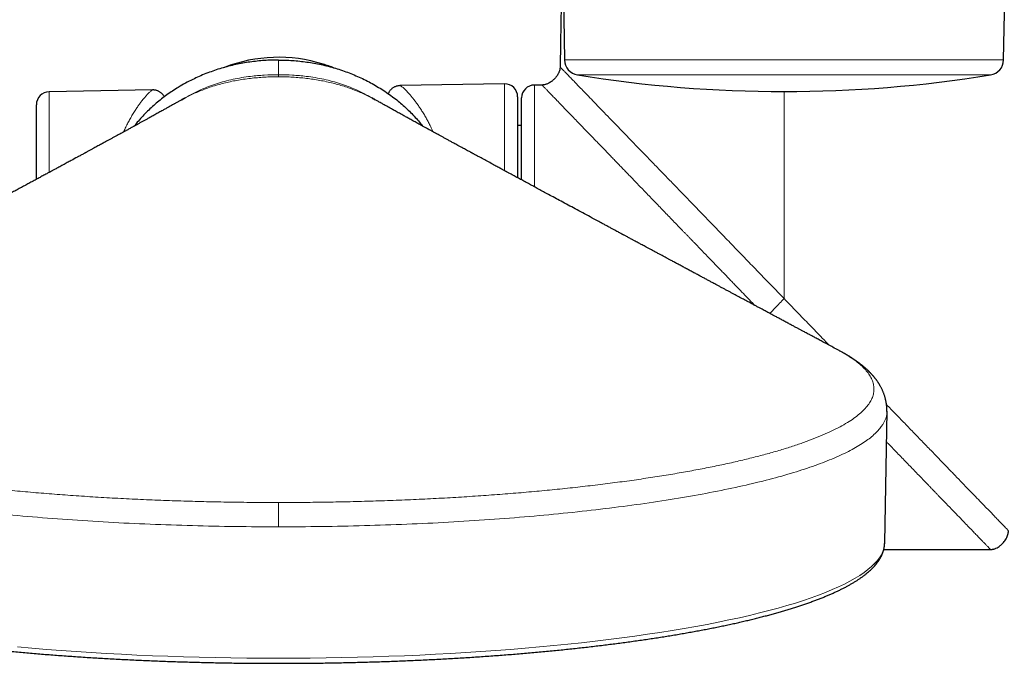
# Model space of a CAD drawing. Header units: millimetres. Extents: x 8 to 1465, y 12 to 1156.
# Tile 8 of 166: x 566 to 642, y 47 to 97. Entities that reach past the tile are written whole.
import ezdxf

# ---------------------------------------------------------------- set-up
doc = ezdxf.new("R2010")
doc.units = ezdxf.units.MM

msp = doc.modelspace()

# ---------------------------------------------------------------- linework, layer by layer
at = {"color": 7, "linetype": 'Continuous', "lineweight": 30}
for p, q in [((607.183, 157.004), (608.288, 93.738)), ((642.322, 93.738), (643.427, 157.004)), ((603.637, 91.886), (595.549, 91.745)), ((606.543, 91.795), (605.965, 91.795)), ((576.36, 91.41), (568.337, 91.27)), ((604.655, 90.886), (604.655, 84.603)), ((567.355, 84.48), (567.355, 90.27)), ((578.606, 90.64), (578.619, 90.647)), ((604.965, 84.434), (604.965, 90.795)), ((604.965, 88.65), (604.655, 88.65)), ((629.614, 71.177), (629.63, 71.168)), ((633.106, 56.278), (633.288, 66.503)), ((633.038, 55.775), (641.308, 55.775))]:
    msp.add_line(p, q, dxfattribs=at)
at = {"color": 252, "linetype": 'Continuous', "lineweight": 0}
for p, q in [((586.116, 93.732), (586.116, 92.594)), ((586.116, 93.718), (586.116, 93.732)), ((608.288, 93.738), (625.305, 93.738)), ((625.305, 93.738), (642.322, 93.738)), ((586.116, 92.49), (586.116, 92.434)), ((641.315, 92.574), (609.295, 92.574)), ((603.637, 85.153), (603.637, 91.886)), ((605.965, 91.795), (605.965, 83.894)), ((568.337, 91.27), (568.337, 85.012)), ((625.305, 75.235), (625.305, 91.288))]:
    msp.add_line(p, q, dxfattribs=at)
at = {"color": 252, "linetype": 'Continuous', "lineweight": 0, "flags": 128}
msp.add_lwpolyline([(565.886, 48.215), (567.003, 48.117), (568.133, 48.024), (569.276, 47.937), (570.43, 47.856), (571.595, 47.781), (572.77, 47.711), (573.954, 47.647), (575.146, 47.59), (576.346, 47.538), (577.552, 47.492), (578.765, 47.452), (579.982, 47.418), (581.204, 47.391), (582.429, 47.369), (583.657, 47.354), (584.886, 47.345), (586.116, 47.342), (587.346, 47.345), (588.575, 47.354), (589.803, 47.369), (591.028, 47.391), (592.249, 47.418), (593.467, 47.452), (594.679, 47.492), (595.886, 47.538), (597.086, 47.59), (598.278, 47.647), (599.462, 47.711), (600.637, 47.781), (601.802, 47.856), (602.956, 47.937), (604.098, 48.024), (605.229, 48.117), (606.346, 48.215), (607.449, 48.319), (608.538, 48.428), (609.611, 48.543), (610.668, 48.663), (611.709, 48.788), (612.732, 48.919), (613.736, 49.054), (614.722, 49.195), (615.688, 49.34), (616.634, 49.49), (617.559, 49.645), (618.462, 49.804), (619.343, 49.968), (620.201, 50.136), (621.037, 50.308), (621.848, 50.485), (622.634, 50.665), (623.396, 50.85), (624.132, 51.038), (624.842, 51.229), (625.525, 51.425), (626.182, 51.623), (626.811, 51.825), (627.412, 52.03), (627.985, 52.237), (628.529, 52.448), (629.044, 52.661), (629.529, 52.877), (629.985, 53.095), (630.411, 53.315), (630.806, 53.537), (631.171, 53.761), (631.505, 53.987), (631.808, 54.215), (632.079, 54.444), (632.319, 54.674), (632.528, 54.905), (632.704, 55.138), (632.849, 55.371), (632.961, 55.605), (633.042, 55.839), (633.09, 56.073), (633.106, 56.278)], dxfattribs=at)
at = {"color": 7, "linetype": 'Continuous', "lineweight": 30}
for centre, radius, start, end in [((586.116, 82.314), 11.628, 72.69507, 111.13578), ((586.116, 82.314), 11.628, 68.20411, 72.69507), ((609.487, 93.759), 1.2, 181, 260.78746), ((641.123, 93.759), 1.2, 279.21254, 359), ((625.305, 191.285), 100, 260.78746, 279.21254), ((603.655, 90.886), 1, 0, 91), ((605.965, 90.795), 1, 90, 180), ((568.355, 90.27), 1, 91, 180)]:
    msp.add_arc(centre, radius, start, end, dxfattribs=at)
for points, knots in [([(608.121, 103.258), (608.121, 103.219), (608.118, 103.091), (608.115, 102.863), (608.109, 102.567), (608.104, 102.243), (608.098, 101.891), (608.091, 101.518), (608.085, 101.127), (608.078, 100.717), (608.07, 100.283), (608.062, 99.825), (608.054, 99.331), (608.045, 98.801), (608.035, 98.235), (608.025, 97.641), (608.014, 97.02), (608.003, 96.372), (607.99, 95.655), (607.977, 94.865), (607.962, 94.029), (607.952, 93.469), (607.948, 93.198)], [0, 0, 0, 0, 0.0117292, 0.0383316, 0.0677491, 0.099975, 0.1350018, 0.1728215, 0.2110302, 0.2517061, 0.2948408, 0.3404254, 0.3884506, 0.4420423, 0.4983557, 0.5573778, 0.619095, 0.683493, 0.7505568, 0.8329975, 0.9190932, 1, 1, 1, 1]), ([(586.116, 93.732), (586.116, 93.732), (585.891, 93.732), (585.48, 93.723), (584.884, 93.688), (584.327, 93.634), (583.771, 93.561), (583.217, 93.466), (582.663, 93.351), (582.112, 93.215), (581.565, 93.057), (581.027, 92.879), (580.498, 92.682), (579.98, 92.465), (579.447, 92.217), (578.901, 91.936), (578.38, 91.635), (577.903, 91.333), (577.47, 91.033), (577.049, 90.717), (576.642, 90.384), (576.248, 90.035), (575.869, 89.67), (575.512, 89.293), (575.201, 88.94), (575.019, 88.709), (574.94, 88.609)], [0, 0, 0, 0, 0.000005, 0.053086, 0.096889, 0.140874, 0.184858, 0.229201, 0.273544, 0.318255, 0.362967, 0.407876, 0.451865, 0.49607, 0.540274, 0.590539, 0.640803, 0.682211, 0.723634, 0.76504, 0.806285, 0.847653, 0.889021, 0.930519, 0.969982, 1, 1, 1, 1]), ([(586.116, 93.732), (586.116, 93.732), (586.341, 93.732), (586.751, 93.723), (587.347, 93.688), (587.902, 93.634), (588.457, 93.561), (589.011, 93.467), (589.565, 93.352), (590.117, 93.215), (590.666, 93.057), (591.204, 92.879), (591.732, 92.682), (592.249, 92.466), (592.76, 92.229), (593.263, 91.971), (593.759, 91.69), (594.245, 91.388), (594.722, 91.063), (595.169, 90.728), (595.59, 90.385), (595.983, 90.036), (596.362, 89.67), (596.716, 89.297), (597.027, 88.944), (597.21, 88.712), (597.293, 88.608)], [0, 0, 0, 0, 0.000005, 0.053081, 0.096802, 0.140662, 0.184522, 0.228858, 0.273193, 0.318022, 0.36285, 0.407842, 0.451734, 0.495788, 0.539843, 0.584468, 0.629092, 0.674319, 0.719545, 0.764979, 0.806166, 0.847531, 0.888895, 0.930443, 0.968665, 1, 1, 1, 1]), ([(607.948, 93.199), (607.944, 93.146), (607.937, 93.046), (607.902, 92.911), (607.862, 92.799), (607.821, 92.711), (607.787, 92.646), (607.761, 92.601), (607.74, 92.566), (607.708, 92.516), (607.658, 92.444), (607.585, 92.352), (607.504, 92.264), (607.417, 92.18), (607.322, 92.1), (607.206, 92.015), (607.084, 91.942), (606.966, 91.886), (606.868, 91.849), (606.771, 91.821), (606.666, 91.8), (606.586, 91.796), (606.543, 91.795)], [0, 0, 0, 0, 0.07363, 0.138539, 0.19394, 0.238996, 0.273052, 0.295669, 0.311195, 0.329911, 0.377425, 0.433308, 0.493524, 0.54353, 0.601514, 0.667588, 0.743569, 0.799252, 0.850595, 0.889802, 0.939783, 1, 1, 1, 1]), ([(595.55, 91.744), (595.541, 91.744), (595.507, 91.745), (595.446, 91.739), (595.367, 91.727), (595.286, 91.707), (595.202, 91.68), (595.117, 91.644), (595.033, 91.598), (594.954, 91.544), (594.882, 91.485), (594.816, 91.42), (594.757, 91.35), (594.705, 91.277), (594.661, 91.201), (594.637, 91.149), (594.626, 91.123)], [0, 0, 0, 0, 0.025124, 0.096044, 0.167463, 0.239308, 0.311449, 0.39187, 0.471617, 0.550259, 0.627758, 0.704166, 0.77956, 0.854022, 0.92763, 1, 1, 1, 1]), ([(577.273, 90.881), (577.26, 90.905), (577.23, 90.955), (577.177, 91.029), (577.114, 91.101), (577.045, 91.165), (576.972, 91.223), (576.895, 91.272), (576.815, 91.314), (576.734, 91.348), (576.652, 91.375), (576.57, 91.394), (576.489, 91.405), (576.419, 91.411), (576.377, 91.41), (576.36, 91.41)], [0, 0, 0, 0, 0.072849, 0.157616, 0.241469, 0.324104, 0.405565, 0.485927, 0.565277, 0.643699, 0.721251, 0.797963, 0.873852, 0.948943, 1, 1, 1, 1]), ([(578.617, 90.65), (578.588, 90.633), (578.522, 90.596), (578.428, 90.543), (578.331, 90.489), (578.24, 90.438), (578.153, 90.389), (578.076, 90.346), (577.993, 90.3), (577.894, 90.244), (577.776, 90.178), (577.659, 90.113), (577.547, 90.051), (577.436, 89.989), (577.322, 89.925), (577.203, 89.859), (577.073, 89.787), (576.929, 89.707), (576.775, 89.622), (576.622, 89.537), (576.473, 89.454), (576.333, 89.377), (576.2, 89.303), (576.069, 89.231), (575.917, 89.147), (575.737, 89.047), (575.534, 88.935), (575.33, 88.823), (575.164, 88.732), (575.037, 88.662), (574.951, 88.615), (574.871, 88.571), (574.782, 88.522), (574.673, 88.462), (574.517, 88.377), (574.333, 88.275), (574.137, 88.168), (573.968, 88.076), (573.822, 87.996), (573.691, 87.924), (573.568, 87.857), (573.424, 87.778), (573.253, 87.685), (573.053, 87.575), (572.876, 87.478), (572.724, 87.395), (572.598, 87.327), (572.465, 87.254), (572.33, 87.18), (572.188, 87.103), (572.042, 87.024), (571.883, 86.937), (571.71, 86.843), (571.553, 86.757), (571.421, 86.686), (571.325, 86.633), (571.246, 86.59), (571.182, 86.556), (571.133, 86.529), (571.08, 86.5), (571.009, 86.461), (570.912, 86.409), (570.797, 86.346), (570.671, 86.278), (570.419, 86.14), (570.109, 85.972), (569.735, 85.769), (569.415, 85.596), (569.149, 85.452), (568.947, 85.342), (568.819, 85.273), (568.707, 85.212), (568.615, 85.162), (568.544, 85.124), (568.492, 85.095), (568.443, 85.069), (568.385, 85.038), (568.307, 84.995), (568.209, 84.942), (568.034, 84.847), (567.789, 84.715), (567.481, 84.548), (567.167, 84.378), (566.849, 84.206), (566.525, 84.031), (566.197, 83.853), (565.854, 83.668), (565.489, 83.471), (565.101, 83.261), (564.689, 83.039), (564.255, 82.805), (563.799, 82.559), (563.273, 82.276), (562.679, 81.955), (562.015, 81.597), (561.485, 81.312), (561.094, 81.101), (560.848, 80.969), (560.606, 80.838), (560.375, 80.714), (560.167, 80.602), (559.983, 80.503), (559.824, 80.418), (559.688, 80.344), (559.581, 80.287), (559.5, 80.243), (559.437, 80.209), (559.373, 80.175), (559.293, 80.132), (559.19, 80.076), (559.063, 80.008), (558.919, 79.931), (558.769, 79.85), (558.612, 79.766), (558.456, 79.682), (558.303, 79.599), (558.166, 79.525), (558.031, 79.453), (557.884, 79.374), (557.714, 79.282), (557.526, 79.181), (557.321, 79.071), (557.1, 78.952), (556.87, 78.828), (556.645, 78.708), (556.442, 78.598), (556.262, 78.502), (556.107, 78.418), (555.974, 78.347), (555.855, 78.283), (555.729, 78.215), (555.582, 78.136), (555.412, 78.045), (555.118, 77.887), (554.701, 77.662), (554.268, 77.43), (553.934, 77.25), (553.706, 77.128), (553.484, 77.009), (553.272, 76.895), (553.069, 76.786), (552.88, 76.684), (552.702, 76.589), (552.541, 76.503), (552.386, 76.419), (552.227, 76.334), (552.048, 76.238), (551.854, 76.133), (551.585, 75.989), (551.254, 75.811), (550.844, 75.591), (550.429, 75.369), (550.013, 75.145), (549.651, 74.951), (549.341, 74.785), (549.082, 74.645), (548.842, 74.517), (548.636, 74.406), (548.46, 74.311), (548.312, 74.232), (548.171, 74.156), (548.025, 74.078), (547.865, 73.992), (547.688, 73.897), (547.495, 73.794), (547.289, 73.683), (547.075, 73.568), (546.856, 73.451), (546.635, 73.332), (546.42, 73.217), (546.215, 73.107), (546.028, 73.007), (545.872, 72.923), (545.745, 72.855), (545.643, 72.8), (545.543, 72.747), (545.433, 72.688), (545.303, 72.618), (545.148, 72.535), (544.969, 72.438), (544.753, 72.323), (544.498, 72.186), (544.203, 72.028), (543.876, 71.852), (543.516, 71.66), (543.125, 71.45), (542.822, 71.287), (542.649, 71.195), (542.617, 71.177)], [0, 0, 0, 0, 0.002496, 0.005579, 0.008005, 0.010636, 0.013292, 0.015436, 0.017163, 0.020259, 0.023868, 0.027094, 0.03016, 0.033289, 0.03649, 0.039772, 0.043384, 0.04745, 0.051866, 0.056347, 0.06034, 0.064436, 0.06811, 0.07157, 0.075435, 0.080889, 0.086731, 0.092497, 0.098, 0.100704, 0.103109, 0.105206, 0.107473, 0.110521, 0.114346, 0.120562, 0.126024, 0.130737, 0.134707, 0.138268, 0.141699, 0.145001, 0.150341, 0.155958, 0.16175, 0.1652, 0.168678, 0.172242, 0.17632, 0.180012, 0.184083, 0.188531, 0.193354, 0.198526, 0.201653, 0.204322, 0.206537, 0.208297, 0.209605, 0.210664, 0.212758, 0.21547, 0.218796, 0.222389, 0.225967, 0.239882, 0.248269, 0.257172, 0.266594, 0.270396, 0.274074, 0.277192, 0.27974, 0.281718, 0.283128, 0.284097, 0.285766, 0.287959, 0.290676, 0.293915, 0.302543, 0.31114, 0.319691, 0.328809, 0.33789, 0.346979, 0.356553, 0.366751, 0.377566, 0.388986, 0.400999, 0.413594, 0.426705, 0.44442, 0.462748, 0.481703, 0.488417, 0.495208, 0.502073, 0.508558, 0.514367, 0.519416, 0.523819, 0.527575, 0.530688, 0.532715, 0.534332, 0.535874, 0.538076, 0.540964, 0.544467, 0.548627, 0.552924, 0.55692, 0.56166, 0.565895, 0.569626, 0.573074, 0.577113, 0.581834, 0.587234, 0.59278, 0.598893, 0.605553, 0.611917, 0.617547, 0.622444, 0.626871, 0.630464, 0.633429, 0.636801, 0.640923, 0.645648, 0.650901, 0.665411, 0.680289, 0.686814, 0.693136, 0.699258, 0.70518, 0.71083, 0.716085, 0.720943, 0.725577, 0.729446, 0.733853, 0.738795, 0.744272, 0.750027, 0.76109, 0.771822, 0.784026, 0.79555, 0.806397, 0.814084, 0.821269, 0.827911, 0.83401, 0.838422, 0.8425, 0.846248, 0.850202, 0.854579, 0.859508, 0.864931, 0.870625, 0.876566, 0.882755, 0.888816, 0.894927, 0.900591, 0.905775, 0.91048, 0.913531, 0.916342, 0.918921, 0.921846, 0.925454, 0.929743, 0.934714, 0.940365, 0.947656, 0.955832, 0.964892, 0.974833, 0.985654, 0.997351, 1, 1, 1, 1]), ([(578.867, 90.79), (578.867, 90.79), (578.866, 90.789), (578.854, 90.782), (578.823, 90.765), (578.786, 90.744), (578.746, 90.721), (578.707, 90.699), (578.662, 90.674), (578.628, 90.655), (578.611, 90.645)], [0, 0, 0, 0, 0.121425, 0.292253, 0.438727, 0.603634, 0.694568, 0.79247, 0.898905, 1, 1, 1, 1]), ([(578.617, 90.636), (578.636, 90.649), (578.682, 90.678), (578.742, 90.715), (578.793, 90.746), (578.825, 90.765), (578.847, 90.778), (578.862, 90.787), (578.866, 90.789), (578.866, 90.789), (578.867, 90.79)], [0, 0, 0, 0, 0.18405, 0.444439, 0.57525, 0.681596, 0.763671, 0.800752, 0.864225, 1, 1, 1, 1]), ([(593.62, 90.645), (593.604, 90.654), (593.571, 90.673), (593.513, 90.706), (593.453, 90.74), (593.405, 90.767), (593.378, 90.782), (593.369, 90.788), (593.363, 90.791), (593.364, 90.79), (593.364, 90.79)], [0, 0, 0, 0, 0.096548, 0.198854, 0.380681, 0.542884, 0.694391, 0.836887, 0.956528, 1, 1, 1, 1]), ([(593.364, 90.79), (593.365, 90.79), (593.366, 90.789), (593.38, 90.781), (593.397, 90.77), (593.427, 90.753), (593.476, 90.723), (593.543, 90.682), (593.592, 90.651), (593.615, 90.637)], [0, 0, 0, 0, 0.089153, 0.168831, 0.248044, 0.335451, 0.540568, 0.783802, 1, 1, 1, 1]), ([(629.614, 71.177), (629.582, 71.195), (629.41, 71.287), (629.106, 71.45), (628.715, 71.66), (628.356, 71.852), (628.029, 72.028), (627.733, 72.186), (627.482, 72.321), (627.273, 72.433), (627.102, 72.525), (626.952, 72.605), (626.824, 72.674), (626.717, 72.731), (626.622, 72.782), (626.498, 72.849), (626.331, 72.938), (626.115, 73.054), (625.866, 73.188), (625.593, 73.334), (625.311, 73.486), (625.038, 73.632), (624.779, 73.771), (624.55, 73.894), (624.354, 73.999), (624.192, 74.086), (624.046, 74.164), (623.905, 74.24), (623.756, 74.32), (623.585, 74.411), (623.39, 74.516), (623.169, 74.635), (622.932, 74.762), (622.654, 74.911), (622.336, 75.082), (621.976, 75.275), (621.598, 75.478), (621.267, 75.656), (620.99, 75.804), (620.772, 75.921), (620.551, 76.04), (620.333, 76.157), (620.127, 76.268), (619.949, 76.364), (619.798, 76.444), (619.673, 76.512), (619.556, 76.574), (619.441, 76.637), (619.319, 76.702), (619.192, 76.77), (619.018, 76.864), (618.796, 76.983), (618.525, 77.128), (618.245, 77.279), (617.96, 77.432), (617.674, 77.586), (617.39, 77.738), (617.111, 77.888), (616.879, 78.013), (616.698, 78.11), (616.572, 78.178), (616.459, 78.239), (616.359, 78.293), (616.26, 78.345), (616.152, 78.404), (616.014, 78.477), (615.844, 78.569), (615.638, 78.68), (615.407, 78.804), (615.166, 78.934), (614.932, 79.059), (614.724, 79.171), (614.541, 79.27), (614.383, 79.355), (614.244, 79.429), (614.12, 79.496), (613.991, 79.566), (613.842, 79.646), (613.665, 79.741), (613.498, 79.831), (613.347, 79.912), (613.224, 79.978), (613.11, 80.039), (613.012, 80.092), (612.93, 80.137), (612.864, 80.172), (612.811, 80.201), (612.762, 80.227), (612.708, 80.256), (612.644, 80.291), (612.552, 80.34), (612.428, 80.407), (612.267, 80.493), (612.08, 80.594), (611.869, 80.707), (611.636, 80.833), (611.391, 80.965), (611.142, 81.099), (610.774, 81.297), (610.294, 81.556), (609.703, 81.874), (609.13, 82.183), (608.575, 82.482), (608.043, 82.769), (607.539, 83.041), (607.077, 83.29), (606.657, 83.517), (606.277, 83.723), (605.919, 83.916), (605.573, 84.103), (605.229, 84.289), (604.779, 84.533), (604.4, 84.738), (604.1, 84.9), (603.99, 84.96), (603.899, 85.009), (603.831, 85.046), (603.783, 85.072), (603.746, 85.092), (603.7, 85.117), (603.639, 85.15), (603.561, 85.192), (603.459, 85.248), (603.333, 85.316), (603.19, 85.393), (603.044, 85.472), (602.811, 85.599), (602.5, 85.768), (602.109, 85.98), (601.813, 86.14), (601.603, 86.255), (601.478, 86.323), (601.36, 86.387), (601.262, 86.44), (601.187, 86.48), (601.132, 86.51), (601.077, 86.54), (601.006, 86.579), (600.905, 86.634), (600.772, 86.707), (600.619, 86.79), (600.434, 86.891), (600.234, 86.999), (600.034, 87.108), (599.866, 87.2), (599.724, 87.278), (599.594, 87.348), (599.437, 87.434), (599.251, 87.536), (599.038, 87.652), (598.83, 87.766), (598.653, 87.863), (598.501, 87.946), (598.369, 88.018), (598.22, 88.099), (598.073, 88.18), (597.931, 88.258), (597.8, 88.33), (597.667, 88.403), (597.545, 88.47), (597.433, 88.531), (597.325, 88.591), (597.205, 88.657), (597.073, 88.729), (596.93, 88.808), (596.78, 88.89), (596.624, 88.976), (596.466, 89.063), (596.311, 89.149), (596.17, 89.227), (596.036, 89.301), (595.9, 89.376), (595.748, 89.46), (595.581, 89.552), (595.408, 89.648), (595.242, 89.74), (595.091, 89.824), (594.954, 89.9), (594.827, 89.971), (594.704, 90.04), (594.581, 90.109), (594.452, 90.181), (594.324, 90.252), (594.201, 90.321), (594.073, 90.392), (593.945, 90.464), (593.819, 90.534), (593.714, 90.594), (593.646, 90.632), (593.614, 90.65)], [0, 0, 0, 0, 0.002649, 0.014346, 0.025167, 0.035109, 0.044168, 0.052344, 0.059635, 0.064988, 0.069735, 0.073875, 0.077407, 0.08033, 0.08277, 0.085341, 0.090611, 0.096605, 0.103323, 0.111289, 0.119221, 0.126773, 0.133943, 0.140703, 0.145771, 0.150247, 0.15413, 0.157901, 0.162004, 0.166439, 0.172094, 0.178212, 0.184795, 0.191821, 0.201252, 0.211208, 0.221693, 0.232704, 0.238645, 0.244685, 0.250823, 0.257029, 0.262791, 0.267928, 0.271833, 0.275278, 0.278351, 0.281531, 0.28489, 0.288428, 0.292147, 0.299347, 0.30686, 0.314678, 0.322571, 0.330544, 0.338407, 0.346157, 0.353759, 0.35766, 0.361172, 0.364295, 0.367028, 0.369508, 0.372472, 0.376025, 0.380919, 0.386621, 0.393132, 0.400157, 0.406649, 0.412515, 0.417471, 0.421868, 0.425704, 0.428978, 0.432154, 0.436465, 0.441363, 0.44685, 0.450359, 0.453929, 0.457086, 0.459794, 0.462095, 0.463927, 0.465289, 0.466504, 0.467997, 0.469771, 0.471827, 0.475602, 0.480067, 0.485224, 0.491074, 0.49762, 0.504586, 0.511482, 0.518297, 0.535077, 0.551367, 0.567175, 0.582511, 0.59723, 0.611174, 0.624322, 0.635662, 0.646306, 0.656245, 0.665857, 0.675504, 0.685199, 0.703596, 0.707148, 0.710225, 0.712779, 0.714809, 0.715871, 0.716747, 0.717959, 0.719647, 0.721814, 0.72446, 0.728196, 0.732323, 0.736367, 0.740321, 0.751741, 0.762372, 0.772921, 0.77643, 0.779954, 0.783386, 0.786276, 0.788129, 0.789614, 0.790893, 0.792708, 0.795586, 0.799307, 0.803823, 0.808321, 0.81479, 0.820522, 0.825011, 0.828904, 0.832406, 0.835875, 0.842002, 0.848, 0.853668, 0.859438, 0.862841, 0.866389, 0.870487, 0.8753, 0.878695, 0.882376, 0.886312, 0.889823, 0.892643, 0.895694, 0.898916, 0.902713, 0.906758, 0.91096, 0.915244, 0.919901, 0.924258, 0.928231, 0.931771, 0.93551, 0.939689, 0.944558, 0.949546, 0.954292, 0.958543, 0.962274, 0.96583, 0.969297, 0.972685, 0.976235, 0.980196, 0.983446, 0.986682, 0.991045, 0.994232, 0.99734, 1, 1, 1, 1]), ([(633.277, 66.484), (633.277, 66.522), (633.278, 66.593), (633.275, 66.692), (633.27, 66.776), (633.265, 66.846), (633.259, 66.914), (633.252, 66.984), (633.242, 67.059), (633.232, 67.131), (633.22, 67.2), (633.208, 67.267), (633.195, 67.33), (633.178, 67.407), (633.155, 67.5), (633.125, 67.609), (633.093, 67.711), (633.061, 67.805), (633.031, 67.888), (632.999, 67.97), (632.965, 68.052), (632.927, 68.138), (632.884, 68.229), (632.837, 68.323), (632.789, 68.413), (632.745, 68.492), (632.706, 68.558), (632.67, 68.616), (632.636, 68.671), (632.6, 68.726), (632.562, 68.783), (632.521, 68.841), (632.48, 68.898), (632.441, 68.951), (632.405, 68.998), (632.377, 69.034), (632.354, 69.063), (632.333, 69.09), (632.308, 69.121), (632.278, 69.157), (632.246, 69.195), (632.215, 69.231), (632.189, 69.261), (632.167, 69.286), (632.146, 69.31), (632.121, 69.338), (632.091, 69.37), (632.06, 69.403), (632.029, 69.436), (631.999, 69.468), (631.969, 69.498), (631.942, 69.525), (631.918, 69.55), (631.895, 69.572), (631.874, 69.592), (631.856, 69.611), (631.837, 69.629), (631.815, 69.65), (631.788, 69.675), (631.756, 69.705), (631.724, 69.734), (631.696, 69.761), (631.673, 69.781), (631.652, 69.8), (631.631, 69.819), (631.603, 69.843), (631.569, 69.873), (631.528, 69.908), (631.486, 69.944), (631.447, 69.976), (631.412, 70.005), (631.379, 70.032), (631.345, 70.059), (631.307, 70.09), (631.258, 70.128), (631.203, 70.17), (631.147, 70.213), (631.097, 70.251), (631.05, 70.285), (631.002, 70.32), (630.951, 70.357), (630.896, 70.396), (630.837, 70.437), (630.777, 70.478), (630.718, 70.518), (630.667, 70.552), (630.622, 70.582), (630.579, 70.61), (630.53, 70.642), (630.477, 70.676), (630.421, 70.711), (630.369, 70.744), (630.322, 70.773), (630.279, 70.799), (630.236, 70.825), (630.192, 70.851), (630.144, 70.88), (630.092, 70.911), (630.036, 70.944), (629.972, 70.981), (629.897, 71.023), (629.811, 71.072), (629.713, 71.126), (629.642, 71.163), (629.606, 71.183)], [0, 0, 0, 0, 0.017071, 0.03199, 0.044756, 0.055371, 0.063839, 0.075893, 0.087433, 0.098738, 0.109736, 0.120303, 0.130438, 0.140163, 0.157911, 0.175877, 0.19486, 0.210046, 0.224568, 0.238562, 0.253395, 0.269249, 0.286555, 0.305655, 0.323331, 0.338921, 0.35195, 0.363038, 0.374146, 0.385421, 0.397205, 0.410107, 0.422348, 0.43397, 0.444286, 0.453298, 0.458218, 0.464148, 0.471087, 0.479035, 0.487959, 0.496324, 0.502793, 0.508058, 0.5132, 0.519548, 0.527105, 0.535457, 0.543168, 0.550115, 0.557765, 0.564207, 0.569845, 0.5752, 0.580274, 0.584288, 0.588291, 0.593329, 0.599569, 0.60701, 0.614909, 0.621171, 0.626216, 0.630263, 0.634835, 0.640223, 0.648258, 0.657535, 0.666555, 0.67475, 0.68212, 0.68856, 0.695268, 0.703027, 0.711838, 0.72464, 0.735786, 0.745263, 0.753944, 0.762877, 0.772628, 0.782876, 0.793799, 0.805338, 0.816216, 0.825906, 0.83277, 0.84025, 0.848777, 0.858352, 0.868385, 0.877408, 0.885354, 0.892248, 0.899132, 0.906533, 0.914452, 0.923306, 0.932002, 0.942333, 0.954297, 0.967896, 0.98313, 1, 1, 1, 1]), ([(641.308, 55.775), (641.338, 55.775), (641.392, 55.777), (641.463, 55.787), (641.517, 55.798), (641.575, 55.813), (641.645, 55.835), (641.761, 55.881), (641.903, 55.956), (642.036, 56.05), (642.141, 56.137), (642.228, 56.22), (642.324, 56.324), (642.426, 56.455), (642.526, 56.612), (642.605, 56.773), (642.659, 56.932), (642.693, 57.079), (642.697, 57.181), (642.699, 57.233)], [0, 0, 0, 0, 0.041073, 0.073793, 0.097969, 0.116566, 0.155727, 0.19808, 0.286646, 0.374984, 0.419868, 0.473923, 0.53889, 0.614406, 0.699672, 0.793391, 0.859786, 0.92874, 1, 1, 1, 1]), ([(539.126, 56.274), (539.127, 56.235), (539.13, 56.15), (539.144, 56.02), (539.167, 55.884), (539.198, 55.749), (539.237, 55.614), (539.285, 55.479), (539.342, 55.345), (539.407, 55.21), (539.482, 55.076), (539.565, 54.942), (539.657, 54.808), (539.759, 54.675), (539.869, 54.541), (539.989, 54.409), (540.117, 54.277), (540.255, 54.146), (540.401, 54.017), (540.555, 53.888), (540.718, 53.76), (540.89, 53.633), (541.069, 53.508), (541.257, 53.384), (541.452, 53.26), (541.656, 53.138), (541.867, 53.018), (542.086, 52.898), (542.312, 52.779), (542.546, 52.661), (542.788, 52.545), (543.037, 52.429), (543.294, 52.315), (543.558, 52.201), (543.83, 52.089), (544.109, 51.977), (544.395, 51.866), (544.689, 51.757), (544.99, 51.648), (545.298, 51.54), (545.613, 51.434), (545.935, 51.328), (546.265, 51.223), (546.601, 51.12), (546.944, 51.017), (547.295, 50.915), (547.652, 50.814), (548.016, 50.715), (548.386, 50.616), (548.764, 50.518), (549.148, 50.422), (549.538, 50.326), (549.935, 50.232), (550.339, 50.138), (550.749, 50.046), (551.165, 49.955), (551.587, 49.865), (552.015, 49.776), (552.45, 49.689), (552.891, 49.602), (553.337, 49.517), (553.789, 49.432), (554.247, 49.349), (554.711, 49.268), (555.181, 49.187), (555.656, 49.108), (556.136, 49.03), (556.622, 48.953), (557.113, 48.878), (557.609, 48.803), (558.11, 48.73), (558.617, 48.659), (559.128, 48.588), (559.644, 48.52), (560.165, 48.452), (560.69, 48.386), (561.221, 48.321), (561.755, 48.257), (562.294, 48.195), (562.837, 48.135), (563.385, 48.075), (563.936, 48.017), (564.492, 47.961), (565.051, 47.906), (565.614, 47.852), (566.181, 47.8), (566.751, 47.75), (567.325, 47.701), (567.902, 47.653), (568.483, 47.607), (569.067, 47.562), (569.653, 47.519), (570.243, 47.477), (570.836, 47.437), (571.431, 47.399), (572.029, 47.362), (572.629, 47.326), (573.232, 47.292), (573.838, 47.26), (574.445, 47.229), (575.055, 47.2), (575.666, 47.172), (576.28, 47.146), (576.895, 47.121), (577.512, 47.098), (578.13, 47.077), (578.75, 47.057), (579.371, 47.039), (579.994, 47.023), (580.617, 47.008), (581.242, 46.994), (581.867, 46.983), (582.493, 46.972), (583.12, 46.964), (583.747, 46.957), (584.375, 46.952), (585.003, 46.948), (585.583, 46.946), (585.954, 46.946), (586.116, 46.946)], [0, 0, 0, 0, 0.006638, 0.014265, 0.021913, 0.029604, 0.037355, 0.045186, 0.053108, 0.061134, 0.069269, 0.077515, 0.08587, 0.094327, 0.102875, 0.111502, 0.120194, 0.128937, 0.137718, 0.146525, 0.155349, 0.164182, 0.173016, 0.181848, 0.190672, 0.199489, 0.208296, 0.217092, 0.225877, 0.234652, 0.243416, 0.252169, 0.260913, 0.269647, 0.278373, 0.287089, 0.295798, 0.3045, 0.313194, 0.321882, 0.330564, 0.339241, 0.347911, 0.356577, 0.365239, 0.373896, 0.382549, 0.391198, 0.399843, 0.408486, 0.417125, 0.425761, 0.434395, 0.443026, 0.451655, 0.460281, 0.468905, 0.477528, 0.486148, 0.494767, 0.503384, 0.511999, 0.520613, 0.529226, 0.537837, 0.546447, 0.555056, 0.563663, 0.57227, 0.580876, 0.58948, 0.598084, 0.606687, 0.615289, 0.623891, 0.632491, 0.641091, 0.649691, 0.658289, 0.666887, 0.675485, 0.684082, 0.692679, 0.701275, 0.70987, 0.718465, 0.72706, 0.735654, 0.744248, 0.752842, 0.761435, 0.770028, 0.778621, 0.787213, 0.795805, 0.804397, 0.812989, 0.82158, 0.830171, 0.838762, 0.847353, 0.855944, 0.864534, 0.873124, 0.881714, 0.890304, 0.898894, 0.907484, 0.916074, 0.924663, 0.933253, 0.941842, 0.950432, 0.959021, 0.96761, 0.976199, 0.984788, 0.993378, 1, 1, 1, 1]), ([(586.116, 46.946), (586.226, 46.946), (586.546, 46.946), (587.075, 46.947), (587.703, 46.951), (588.331, 46.956), (588.958, 46.962), (589.585, 46.97), (590.211, 46.98), (590.837, 46.991), (591.462, 47.004), (592.086, 47.019), (592.708, 47.035), (593.33, 47.053), (593.95, 47.072), (594.569, 47.093), (595.186, 47.116), (595.802, 47.14), (596.415, 47.165), (597.027, 47.193), (597.637, 47.222), (598.245, 47.252), (598.851, 47.284), (599.455, 47.318), (600.056, 47.353), (600.654, 47.389), (601.25, 47.428), (601.844, 47.467), (602.434, 47.509), (603.021, 47.551), (603.606, 47.596), (604.187, 47.641), (604.765, 47.689), (605.34, 47.737), (605.911, 47.788), (606.479, 47.839), (607.043, 47.893), (607.603, 47.947), (608.159, 48.003), (608.712, 48.061), (609.26, 48.12), (609.804, 48.18), (610.344, 48.242), (610.88, 48.305), (611.411, 48.37), (611.938, 48.435), (612.46, 48.503), (612.977, 48.571), (613.489, 48.641), (613.997, 48.713), (614.499, 48.785), (614.997, 48.859), (615.489, 48.934), (615.976, 49.011), (616.457, 49.088), (616.934, 49.167), (617.404, 49.248), (617.869, 49.329), (618.329, 49.412), (618.783, 49.496), (619.23, 49.581), (619.672, 49.667), (620.108, 49.754), (620.538, 49.843), (620.962, 49.932), (621.379, 50.023), (621.79, 50.115), (622.195, 50.208), (622.594, 50.302), (622.986, 50.397), (623.371, 50.494), (623.75, 50.591), (624.122, 50.689), (624.488, 50.789), (624.846, 50.889), (625.198, 50.991), (625.543, 51.093), (625.881, 51.196), (626.212, 51.301), (626.536, 51.406), (626.852, 51.512), (627.162, 51.62), (627.464, 51.728), (627.759, 51.837), (628.047, 51.947), (628.328, 52.059), (628.601, 52.171), (628.867, 52.284), (629.125, 52.398), (629.376, 52.513), (629.619, 52.629), (629.855, 52.746), (630.083, 52.864), (630.304, 52.983), (630.516, 53.104), (630.722, 53.225), (630.919, 53.348), (631.109, 53.472), (631.29, 53.597), (631.464, 53.723), (631.63, 53.851), (631.787, 53.98), (631.937, 54.11), (632.078, 54.241), (632.21, 54.374), (632.333, 54.508), (632.448, 54.643), (632.554, 54.779), (632.65, 54.916), (632.737, 55.054), (632.815, 55.192), (632.883, 55.33), (632.942, 55.468), (632.992, 55.606), (633.033, 55.744), (633.065, 55.882), (633.088, 56.02), (633.102, 56.151), (633.104, 56.237), (633.106, 56.277)], [0, 0, 0, 0, 0.0045198, 0.0131074, 0.021695, 0.0302826, 0.0388702, 0.0474579, 0.0560456, 0.0646333, 0.0732211, 0.081809, 0.090397, 0.098985, 0.1075732, 0.1161614, 0.1247498, 0.1333383, 0.1419269, 0.1505157, 0.1591046, 0.1676937, 0.176283, 0.1848725, 0.1934622, 0.2020521, 0.2106423, 0.2192326, 0.2278233, 0.2364142, 0.2450054, 0.2535969, 0.2621888, 0.2707809, 0.2793735, 0.2879664, 0.2965597, 0.3051534, 0.3137476, 0.3223422, 0.3309373, 0.3395329, 0.3481291, 0.3567258, 0.3653231, 0.3739211, 0.3825197, 0.391119, 0.399719, 0.4083198, 0.4169214, 0.4255238, 0.4341272, 0.4427315, 0.4513368, 0.4599432, 0.4685507, 0.4771593, 0.4857692, 0.4943805, 0.5029931, 0.5116072, 0.5202229, 0.5288402, 0.5374593, 0.5460802, 0.5547032, 0.5633283, 0.5719556, 0.5805853, 0.5892175, 0.5978525, 0.6064903, 0.6151313, 0.6237755, 0.6324232, 0.6410748, 0.6497303, 0.6583902, 0.6670546, 0.675724, 0.6843987, 0.693079, 0.7017654, 0.7104583, 0.7191581, 0.7278652, 0.7365803, 0.7453038, 0.7540362, 0.762778, 0.7715297, 0.7802917, 0.7890645, 0.7978481, 0.8066428, 0.8154483, 0.8242639, 0.8330886, 0.8419207, 0.8507574, 0.8595942, 0.8684246, 0.8772411, 0.8860343, 0.8947928, 0.9035035, 0.9121519, 0.9207233, 0.9292038, 0.9375815, 0.9458484, 0.9540007, 0.9620397, 0.9699719, 0.9778081, 0.9855632, 0.9932549, 1, 1, 1, 1])]:
    msp.add_open_spline(points, degree=3, knots=knots, dxfattribs=at)
at = {"color": 252, "linetype": 'Continuous', "lineweight": 0}
for points, knots in [([(625.305, 75.235), (624.974, 75.577), (624.315, 76.26), (623.329, 77.28), (622.35, 78.293), (621.379, 79.298), (620.415, 80.296), (619.503, 81.24), (618.643, 82.13), (617.834, 82.966), (617.036, 83.792), (616.252, 84.604), (615.485, 85.398), (614.736, 86.173), (614.037, 86.897), (613.385, 87.572), (612.78, 88.198), (612.196, 88.803), (611.636, 89.381), (611.105, 89.932), (610.603, 90.451), (610.133, 90.937), (609.727, 91.358), (609.38, 91.717), (609.088, 92.019), (608.827, 92.289), (608.596, 92.528), (608.397, 92.734), (608.233, 92.904), (608.104, 93.037), (608.013, 93.131), (607.957, 93.189), (607.951, 93.195), (607.949, 93.198)], [0, 0, 0, 0, 0.04182, 0.083416, 0.124857, 0.166217, 0.207568, 0.248988, 0.284662, 0.320495, 0.356373, 0.392189, 0.427882, 0.46351, 0.499149, 0.530462, 0.561899, 0.593356, 0.624737, 0.656006, 0.687243, 0.718552, 0.750052, 0.775287, 0.800399, 0.825445, 0.85049, 0.875606, 0.900856, 0.92611, 0.951182, 0.976155, 1, 1, 1, 1]), ([(578.619, 90.647), (578.662, 90.672), (578.833, 90.77), (579.15, 90.932), (579.567, 91.131), (580, 91.319), (580.448, 91.495), (580.911, 91.657), (581.388, 91.805), (581.878, 91.938), (582.38, 92.056), (582.893, 92.157), (583.416, 92.243), (583.947, 92.312), (584.484, 92.367), (585.025, 92.405), (585.57, 92.429), (585.934, 92.432), (586.116, 92.434)], [0, 0, 0, 0, 0.022097, 0.087368, 0.15264, 0.21787, 0.28303, 0.348112, 0.413128, 0.478113, 0.543117, 0.608176, 0.673308, 0.738522, 0.803811, 0.869167, 0.934571, 1, 1, 1, 1]), ([(578.869, 90.783), (579.015, 90.871), (579.405, 91.106), (580.025, 91.402), (580.698, 91.68), (581.304, 91.894), (581.935, 92.081), (582.591, 92.24), (583.268, 92.37), (584.076, 92.487), (585.02, 92.573), (585.744, 92.595), (586.109, 92.594), (586.116, 92.594)], [0, 0, 0, 0, 0.077916, 0.209279, 0.296773, 0.384144, 0.471435, 0.558761, 0.646207, 0.733821, 0.865547, 0.997653, 1, 1, 1, 1]), ([(586.116, 92.594), (586.116, 92.593), (586.116, 92.593), (586.116, 92.585), (586.116, 92.572), (586.116, 92.547), (586.116, 92.509), (586.116, 92.49)], [0, 0, 0, 0, 0.297283, 0.445939, 0.594809, 0.796201, 1, 1, 1, 1]), ([(593.595, 90.647), (593.374, 90.781), (592.909, 91.064), (592.207, 91.402), (591.534, 91.68), (590.928, 91.894), (590.296, 92.081), (589.64, 92.24), (588.964, 92.37), (588.156, 92.487), (587.211, 92.573), (586.487, 92.595), (586.122, 92.594), (586.116, 92.594)], [0, 0, 0, 0, 0.114186, 0.240381, 0.324434, 0.408368, 0.492226, 0.576117, 0.660123, 0.744291, 0.870836, 0.997745, 1, 1, 1, 1]), ([(593.613, 90.647), (593.57, 90.672), (593.398, 90.77), (593.082, 90.932), (592.665, 91.131), (592.231, 91.319), (591.783, 91.495), (591.321, 91.657), (590.844, 91.805), (590.354, 91.938), (589.852, 92.056), (589.338, 92.157), (588.816, 92.243), (588.285, 92.312), (587.748, 92.367), (587.207, 92.405), (586.662, 92.429), (586.298, 92.432), (586.116, 92.434)], [0, 0, 0, 0, 0.022097, 0.087367, 0.152639, 0.217869, 0.28303, 0.348112, 0.413128, 0.478112, 0.543117, 0.608176, 0.673308, 0.738521, 0.803811, 0.869167, 0.934571, 1, 1, 1, 1]), ([(595.55, 91.743), (595.557, 91.743), (595.574, 91.742), (595.621, 91.716), (595.688, 91.668), (595.773, 91.598), (595.873, 91.506), (595.99, 91.392), (596.121, 91.255), (596.265, 91.095), (596.423, 90.91), (596.594, 90.699), (596.775, 90.461), (596.96, 90.203), (597.146, 89.926), (597.333, 89.632), (597.51, 89.333), (597.677, 89.033), (597.839, 88.721), (597.981, 88.433), (598.068, 88.237), (598.1, 88.165)], [0, 0, 0, 0, 0.039313, 0.092362, 0.145415, 0.198417, 0.252154, 0.305892, 0.361286, 0.416703, 0.4721, 0.530803, 0.589527, 0.648231, 0.704869, 0.761523, 0.818161, 0.866462, 0.914762, 0.968862, 1, 1, 1, 1]), ([(623.037, 74.706), (622.977, 74.768), (622.757, 74.996), (622.39, 75.377), (621.947, 75.836), (621.581, 76.214), (621.287, 76.519), (621.056, 76.758), (620.84, 76.981), (620.622, 77.208), (620.375, 77.463), (620.001, 77.85), (619.523, 78.346), (618.968, 78.922), (618.548, 79.356), (618.257, 79.658), (618.087, 79.835), (617.919, 80.008), (617.753, 80.18), (617.591, 80.348), (617.431, 80.513), (617.071, 80.887), (616.52, 81.458), (615.792, 82.213), (615.097, 82.934), (614.434, 83.621), (613.906, 84.169), (613.502, 84.587), (613.212, 84.887), (612.93, 85.179), (612.655, 85.463), (612.389, 85.739), (612.13, 86.007), (611.879, 86.267), (611.506, 86.652), (611.026, 87.15), (610.455, 87.742), (609.924, 88.293), (609.464, 88.77), (609.068, 89.18), (608.729, 89.531), (608.416, 89.855), (608.127, 90.153), (607.837, 90.454), (607.552, 90.75), (607.282, 91.029), (607.054, 91.266), (606.868, 91.459), (606.723, 91.609), (606.62, 91.716), (606.555, 91.782), (606.547, 91.79), (606.543, 91.795)], [0, 0, 0, 0, 0.007894, 0.029018, 0.048556, 0.06651, 0.077408, 0.087626, 0.097164, 0.106024, 0.11673, 0.130029, 0.155904, 0.180817, 0.204767, 0.212616, 0.220355, 0.227986, 0.235507, 0.24292, 0.250223, 0.257418, 0.292482, 0.326498, 0.35947, 0.391404, 0.422304, 0.437103, 0.451655, 0.465961, 0.480022, 0.493838, 0.507412, 0.520743, 0.533834, 0.567488, 0.600236, 0.632101, 0.663109, 0.687316, 0.711007, 0.734197, 0.756903, 0.779144, 0.808043, 0.836468, 0.86447, 0.8921, 0.919412, 0.946461, 0.973304, 1, 1, 1, 1]), ([(574.109, 88.153), (574.125, 88.19), (574.195, 88.351), (574.324, 88.617), (574.494, 88.949), (574.673, 89.274), (574.86, 89.591), (575.048, 89.886), (575.225, 90.148), (575.391, 90.379), (575.538, 90.572), (575.666, 90.733), (575.793, 90.884), (575.924, 91.033), (576.044, 91.159), (576.14, 91.253), (576.216, 91.322), (576.279, 91.372), (576.327, 91.401), (576.353, 91.413), (576.36, 91.41), (576.36, 91.41)], [0, 0, 0, 0, 0.017743, 0.0764758, 0.1352265, 0.1939599, 0.2607854, 0.3276106, 0.3880027, 0.4484144, 0.5088042, 0.555607, 0.6024095, 0.6688024, 0.7351935, 0.7872389, 0.8392835, 0.8919225, 0.9446071, 0.9972896, 1, 1, 1, 1]), ([(624.205, 74.079), (624.342, 74.222), (624.708, 74.608), (625.075, 74.993), (625.305, 75.235)], [0, 0, 0, 0, 0.372028, 1, 1, 1, 1]), ([(628.808, 71.61), (628.628, 71.796), (628.122, 72.32), (627.284, 73.187), (626.296, 74.209), (625.635, 74.893), (625.305, 75.235)], [0, 0, 0, 0, 0.155294, 0.436523, 0.717931, 1, 1, 1, 1]), ([(542.604, 71.169), (542.434, 71.076), (542.069, 70.874), (541.589, 70.561), (541.148, 70.23), (540.775, 69.893), (540.468, 69.552), (540.231, 69.206), (540.064, 68.859), (539.969, 68.511), (539.945, 68.164), (539.992, 67.82), (540.107, 67.478), (540.291, 67.138), (540.545, 66.798), (540.873, 66.458), (541.273, 66.119), (541.743, 65.783), (542.282, 65.452), (542.885, 65.127), (543.55, 64.808), (544.275, 64.497), (545.062, 64.191), (545.917, 63.889), (546.838, 63.592), (547.826, 63.3), (548.874, 63.016), (549.981, 62.74), (551.137, 62.473), (552.34, 62.218), (553.587, 61.973), (554.882, 61.737), (556.233, 61.509), (557.637, 61.291), (559.093, 61.082), (560.592, 60.883), (562.13, 60.697), (563.697, 60.523), (565.288, 60.362), (566.902, 60.213), (568.544, 60.077), (570.222, 59.953), (571.932, 59.84), (573.673, 59.74), (575.434, 59.654), (577.211, 59.58), (578.991, 59.52), (580.771, 59.474), (582.548, 59.441), (584.331, 59.421), (585.521, 59.418), (586.116, 59.417)], [0, 0, 0, 0, 0.017661, 0.037934, 0.05822, 0.078521, 0.099206, 0.119904, 0.14061, 0.161319, 0.182027, 0.202359, 0.222681, 0.242989, 0.26328, 0.28392, 0.304544, 0.325156, 0.345761, 0.366362, 0.386594, 0.406828, 0.427067, 0.447314, 0.467939, 0.488573, 0.509213, 0.529858, 0.550504, 0.570783, 0.591063, 0.611346, 0.631631, 0.652286, 0.672942, 0.693599, 0.714257, 0.734915, 0.755206, 0.775497, 0.79579, 0.816083, 0.836679, 0.857276, 0.877875, 0.898475, 0.919075, 0.939307, 0.959539, 0.97977, 1, 1, 1, 1]), ([(629.63, 71.168), (629.799, 71.075), (630.164, 70.874), (630.643, 70.561), (631.083, 70.23), (631.457, 69.893), (631.764, 69.552), (632.001, 69.206), (632.167, 68.859), (632.263, 68.511), (632.286, 68.164), (632.24, 67.82), (632.125, 67.478), (631.941, 67.138), (631.686, 66.798), (631.359, 66.458), (630.959, 66.119), (630.489, 65.783), (629.95, 65.452), (629.347, 65.127), (628.682, 64.808), (627.957, 64.497), (627.169, 64.191), (626.315, 63.889), (625.394, 63.592), (624.406, 63.3), (623.357, 63.016), (622.251, 62.74), (621.095, 62.473), (619.892, 62.218), (618.645, 61.973), (617.349, 61.737), (615.999, 61.509), (614.595, 61.291), (613.138, 61.082), (611.64, 60.883), (610.102, 60.697), (608.535, 60.523), (606.943, 60.362), (605.33, 60.213), (603.687, 60.077), (602.01, 59.953), (600.299, 59.84), (598.558, 59.74), (596.798, 59.654), (595.021, 59.58), (593.241, 59.52), (591.461, 59.474), (589.684, 59.441), (587.901, 59.421), (586.711, 59.418), (586.116, 59.417)], [0, 0, 0, 0, 0.017569, 0.037843, 0.058132, 0.078435, 0.099122, 0.119822, 0.140529, 0.16124, 0.18195, 0.202284, 0.222608, 0.242918, 0.263211, 0.283853, 0.304479, 0.325093, 0.3457, 0.366303, 0.386537, 0.406773, 0.427013, 0.447262, 0.467889, 0.488525, 0.509167, 0.529814, 0.550461, 0.570742, 0.591025, 0.61131, 0.631597, 0.652254, 0.672912, 0.693571, 0.71423, 0.73489, 0.755183, 0.775476, 0.79577, 0.816065, 0.836663, 0.857263, 0.877864, 0.898465, 0.919068, 0.939302, 0.959535, 0.979768, 1, 1, 1, 1]), ([(586.116, 57.533), (585.002, 57.537), (582.775, 57.546), (579.452, 57.616), (576.162, 57.728), (572.921, 57.884), (569.747, 58.084), (566.655, 58.326), (563.66, 58.61), (560.778, 58.933), (558.023, 59.294), (555.409, 59.691), (552.949, 60.123), (550.655, 60.587), (548.538, 61.08), (546.61, 61.601), (544.88, 62.147), (543.357, 62.715), (542.048, 63.302), (540.96, 63.905), (540.099, 64.521), (539.463, 65.147), (539.084, 65.78), (538.921, 66.233), (538.954, 66.474), (538.957, 66.502)], [0, 0, 0, 0, 0.045183, 0.090366, 0.135549, 0.180732, 0.225915, 0.271099, 0.316282, 0.361465, 0.406648, 0.451831, 0.497014, 0.542197, 0.58738, 0.632563, 0.677746, 0.722929, 0.768113, 0.813296, 0.858479, 0.903662, 0.948845, 0.994028, 1, 1, 1, 1]), ([(586.116, 57.533), (587.229, 57.537), (589.456, 57.546), (592.78, 57.616), (596.07, 57.728), (599.31, 57.884), (602.484, 58.084), (605.577, 58.326), (608.571, 58.61), (611.453, 58.933), (614.208, 59.294), (616.823, 59.691), (619.283, 60.123), (621.577, 60.587), (623.693, 61.08), (625.621, 61.601), (627.351, 62.147), (628.875, 62.715), (630.184, 63.302), (631.272, 63.905), (632.133, 64.521), (632.769, 65.147), (633.148, 65.78), (633.311, 66.233), (633.278, 66.474), (633.274, 66.502)], [0, 0, 0, 0, 0.045183, 0.090366, 0.135549, 0.180732, 0.225915, 0.271099, 0.316282, 0.361465, 0.406648, 0.451831, 0.497014, 0.542197, 0.58738, 0.632563, 0.677746, 0.722929, 0.768113, 0.813296, 0.858479, 0.903662, 0.948845, 0.994028, 1, 1, 1, 1]), ([(642.697, 57.235), (642.695, 57.238), (642.69, 57.243), (642.635, 57.3), (642.543, 57.395), (642.413, 57.53), (642.247, 57.701), (642.046, 57.909), (641.812, 58.151), (641.547, 58.426), (641.253, 58.73), (640.905, 59.091), (640.496, 59.513), (640.022, 60.004), (639.517, 60.527), (638.983, 61.079), (638.426, 61.656), (637.845, 62.257), (637.243, 62.88), (636.591, 63.555), (635.888, 64.283), (635.136, 65.06), (634.369, 65.854), (633.739, 66.506), (633.361, 66.897), (633.248, 67.015)], [0, 0, 0, 0, 0.034212, 0.07257, 0.110892, 0.149018, 0.187075, 0.22522, 0.26348, 0.301796, 0.340097, 0.378299, 0.426047, 0.473909, 0.521743, 0.569379, 0.6168, 0.664189, 0.711657, 0.7593, 0.813855, 0.868319, 0.922617, 0.976688, 1, 1, 1, 1]), ([(641.308, 55.775), (641.304, 55.779), (641.296, 55.787), (641.231, 55.853), (641.128, 55.96), (640.993, 56.1), (640.835, 56.263), (640.663, 56.442), (640.464, 56.648), (640.239, 56.882), (639.971, 57.159), (639.655, 57.487), (639.282, 57.872), (638.87, 58.299), (638.4, 58.786), (637.865, 59.34), (637.416, 59.806), (637.098, 60.136), (636.928, 60.312), (636.755, 60.491), (636.579, 60.674), (636.4, 60.86), (636.071, 61.2), (635.575, 61.713), (634.89, 62.422), (634.153, 63.185), (633.6, 63.758), (633.289, 64.08), (633.246, 64.125)], [0, 0, 0, 0, 0.043258, 0.086755, 0.130586, 0.174844, 0.210621, 0.246773, 0.283344, 0.320375, 0.357907, 0.403069, 0.449422, 0.497023, 0.545924, 0.602293, 0.660413, 0.675934, 0.691579, 0.707351, 0.723249, 0.739275, 0.75543, 0.810186, 0.867491, 0.927372, 0.989851, 1, 1, 1, 1]), ([(586.116, 59.417), (586.116, 59.379), (586.116, 59.302), (586.116, 59.164), (586.116, 59.011), (586.116, 58.861), (586.116, 58.723), (586.116, 58.599), (586.116, 58.468), (586.116, 58.316), (586.116, 58.17), (586.116, 58.035), (586.116, 57.933), (586.116, 57.832), (586.116, 57.733), (586.116, 57.633), (586.116, 57.567), (586.116, 57.533)], [0, 0, 0, 0, 0.098319, 0.197369, 0.298482, 0.400255, 0.46486, 0.529698, 0.595414, 0.661523, 0.748009, 0.792062, 0.836418, 0.876612, 0.917348, 0.958076, 1, 1, 1, 1])]:
    msp.add_open_spline(points, degree=3, knots=knots, dxfattribs=at)

doc.saveas('drawing.dxf')
